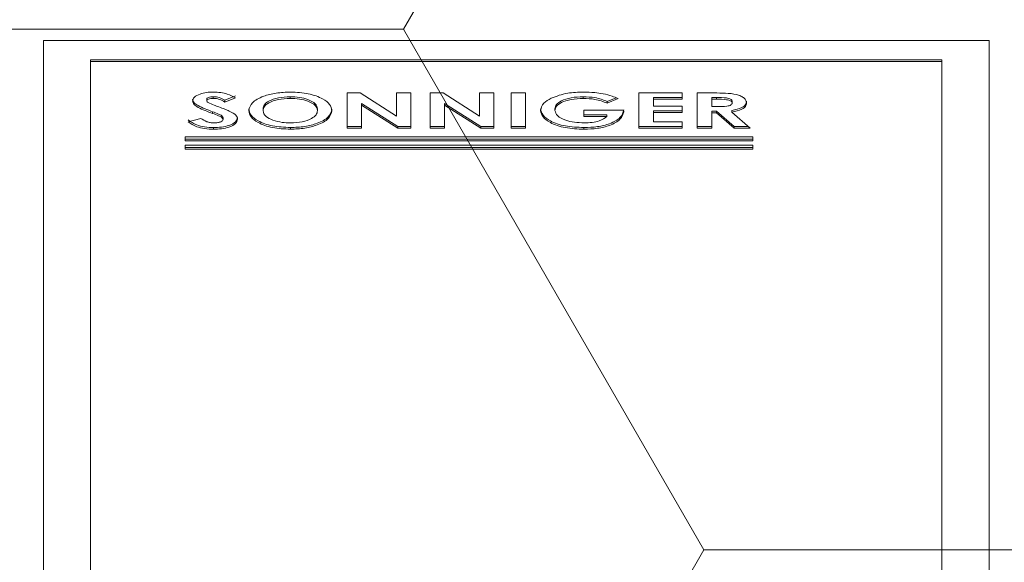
# Model space of a CAD drawing. Header units: millimetres. Extents: x 7483 to 13091, y 8111 to 13871.
# Tile 219 of 256: x 10453.1 to 10458.3, y 9253.05 to 9255.91. Entities that reach past the tile are written whole.
import ezdxf

# ---------------------------------------------------------------- set-up
doc = ezdxf.new("R2010")
doc.units = ezdxf.units.MM
doc.layers.add('_A_WYCIERACZKA', color=7, linetype='Continuous', lineweight=5, true_color=0xa5a5a5)
doc.layers.add('wymiary', color=7, linetype='Continuous', lineweight=5, true_color=0xb2b2b2)
doc.layers.add('_A_ŚLUSARKA WYPEŁNIENIE', color=7, linetype='Continuous', true_color=0x4c4a44)

# ---------------------------------------------------------------- blocks, each defined once
blk = doc.blocks.new('fgdgdgdfg')
at = {"layer": '_A_ŚLUSARKA WYPEŁNIENIE', "lineweight": 9}
h = blk.add_hatch(dxfattribs=at)
h.set_pattern_fill('HONEY', color=0, angle=180)
h.set_pattern_definition([(180, (56132.2607, -3400.6895), (-4.7625, 2.74963064), [3.175, -6.35]), (60, (56132.2607, -3400.6895), (4.76249999, 2.74963066), [3.175, -6.35]), (120, (56132.2607, -3400.6895), (-1e-08, 5.49926131), [-6.35, 3.175])])
h.paths.add_polyline_path([(5818.2291, 11642.9333), (5818.2291, 11484.9333), (6001.2291, 11484.9333), (6001.2291, 11642.9333)])
blk = doc.blocks.new('A$C68926FC6')
at = {"color": 7, "linetype": 'Continuous'}
for p, q in [((719.994, -2.235), (719.994, -57.4)), ((769.994, -57.4), (769.994, -2.235)), ((722.494, -3.338), (722.494, -56.297)), ((767.494, -56.297), (767.494, -3.338)), ((762.494, -51.663), (732.494, -51.663)), ((732.494, -51.663), (732.494, -51.883)), ((762.494, -51.752), (732.494, -51.752)), ((732.494, -51.883), (762.494, -51.883)), ((762.494, -51.883), (762.494, -51.663)), ((762.494, -52.104), (732.494, -52.104)), ((732.494, -52.104), (732.494, -52.325)), ((762.494, -52.194), (732.494, -52.194)), ((732.494, -52.325), (762.494, -52.325)), ((762.494, -52.325), (762.494, -52.104)), ((732.629, -52.766), (733.474, -52.766)), ((733.606, -53.619), (732.629, -52.766)), ((732.732, -52.856), (733.474, -52.856)), ((733.474, -52.766), (734.407, -53.58)), ((733.474, -52.766), (733.474, -52.856)), ((733.474, -52.856), (734.407, -53.67)), ((734.665, -53.58), (734.665, -52.766)), ((734.665, -52.766), (735.424, -52.766)), ((734.665, -52.856), (735.424, -52.856)), ((735.424, -52.766), (735.424, -54.634)), ((736.229, -53.101), (736.229, -52.766)), ((736.229, -52.766), (738.508, -52.766)), ((736.229, -52.856), (738.508, -52.856)), ((738.508, -52.766), (738.508, -54.634)), ((741.418, -52.718), (741.418, -52.808)), ((744.513, -54.634), (744.513, -52.766)), ((744.513, -52.766), (745.273, -52.766)), ((744.513, -52.856), (745.273, -52.856)), ((745.273, -52.766), (745.273, -54.634)), ((746.186, -52.766), (746.876, -52.766)), ((746.186, -54.634), (746.186, -52.766)), ((746.186, -52.856), (746.876, -52.856)), ((746.876, -52.766), (748.791, -53.992)), ((746.876, -52.766), (746.876, -52.856)), ((746.876, -52.856), (748.791, -54.081)), ((748.791, -53.992), (748.791, -52.766)), ((748.791, -52.766), (749.551, -52.766)), ((748.791, -52.856), (749.551, -52.856)), ((749.551, -52.766), (749.551, -54.634)), ((750.573, -52.766), (751.262, -52.766)), ((750.573, -54.634), (750.573, -52.766)), ((750.573, -52.856), (751.262, -52.856)), ((751.262, -52.766), (753.178, -53.992)), ((751.262, -52.766), (751.262, -52.856)), ((751.262, -52.856), (753.178, -54.081)), ((753.178, -53.992), (753.178, -52.766)), ((753.178, -52.766), (753.938, -52.766)), ((753.178, -52.856), (753.938, -52.856)), ((753.938, -52.766), (753.938, -54.634)), ((756.926, -52.718), (756.926, -52.808)), ((760.997, -52.718), (760.997, -52.808)), ((734.407, -53.58), (734.665, -53.58)), ((734.407, -53.58), (734.407, -53.67)), ((734.665, -53.58), (734.665, -53.67)), ((737.748, -53.101), (736.229, -53.101)), ((736.229, -53.604), (737.748, -53.604)), ((736.229, -53.94), (736.229, -53.604)), ((737.748, -53.604), (737.748, -53.101)), ((737.748, -53.604), (737.748, -53.694)), ((740.214, -53.389), (741.429, -53.389)), ((740.214, -53.389), (740.214, -53.479)), ((740.214, -53.479), (741.429, -53.479)), ((741.429, -53.389), (741.429, -53.724)), ((746.946, -53.405), (746.946, -54.634)), ((748.867, -54.634), (746.946, -53.405)), ((751.333, -53.405), (751.333, -54.634)), ((753.253, -54.634), (751.333, -53.405)), ((760.485, -53.23), (760.485, -53.32)), ((761.047, -53.553), (761.047, -53.642)), ((762.331, -53.116), (761.663, -53.293)), ((733.579, -54.108), (733.579, -54.198)), ((733.606, -53.619), (733.606, -53.708)), ((734.665, -53.916), (734.369, -53.916)), ((734.407, -53.67), (734.665, -53.67)), ((734.665, -54.299), (734.665, -53.916)), ((736.229, -53.694), (737.748, -53.694)), ((737.748, -53.94), (736.229, -53.94)), ((737.748, -54.299), (737.748, -53.94)), ((739.319, -53.724), (739.313, -53.644)), ((741.429, -53.724), (739.319, -53.724)), ((739.612, -54.337), (740.187, -54.094)), ((740.187, -54.094), (740.187, -54.184)), ((742.949, -53.71), (742.949, -53.8)), ((748.791, -53.992), (748.791, -54.081)), ((753.178, -53.992), (753.178, -54.081)), ((755.502, -53.699), (755.502, -53.789)), ((758.378, -53.696), (758.378, -53.786)), ((734.406, -54.299), (734.406, -54.389)), ((734.406, -54.299), (734.665, -54.299)), ((734.406, -54.389), (734.665, -54.389)), ((735.424, -54.634), (734.539, -54.634)), ((734.665, -54.299), (734.665, -54.389)), ((736.229, -54.299), (737.748, -54.299)), ((736.229, -54.634), (736.229, -54.299)), ((736.229, -54.389), (737.748, -54.389)), ((738.508, -54.634), (736.229, -54.634)), ((737.748, -54.299), (737.748, -54.389)), ((739.72, -54.381), (740.187, -54.184)), ((741.46, -54.347), (741.46, -54.437)), ((745.273, -54.634), (744.513, -54.634)), ((746.946, -54.634), (746.186, -54.634)), ((749.551, -54.634), (748.867, -54.634)), ((751.333, -54.634), (750.573, -54.634)), ((753.938, -54.634), (753.253, -54.634)), ((756.944, -54.347), (756.944, -54.437)), ((759.834, -54.385), (760.402, -54.155)), ((759.834, -54.474), (760.402, -54.245)), ((760.402, -54.155), (760.402, -54.245)), ((761.011, -54.347), (761.011, -54.437)), ((761.354, -54.224), (761.354, -54.314)), ((722.494, -56.297), (767.494, -56.297)), ((722.494, -56.297), (722.494, -56.386)), ((722.494, -56.386), (767.494, -56.386)), ((767.494, -56.297), (767.494, -56.386)), ((719.994, -57.4), (769.994, -57.4))]:
    blk.add_line(p, q, dxfattribs=at)
for points, knots in [([(739.313, -53.644), (739.355, -53.508), (739.438, -53.236), (739.98, -52.922), (740.685, -52.742), (741.173, -52.726), (741.418, -52.718)], [0, 0, 0, 0, 0.279566, 0.559346, 0.77943, 1, 1, 1, 1]), ([(739.313, -53.734), (739.355, -53.598), (739.438, -53.326), (739.98, -53.012), (740.685, -52.831), (741.173, -52.816), (741.418, -52.808)], [0, 0, 0, 0, 0.279566, 0.559344, 0.77943, 1, 1, 1, 1]), ([(741.402, -53.053), (741.262, -53.057), (740.982, -53.065), (740.512, -53.163), (740.327, -53.303), (740.214, -53.389)], [0, 0, 0, 0, 0.281102, 0.561403, 1, 1, 1, 1]), ([(742.949, -53.71), (742.922, -53.611), (742.867, -53.413), (742.439, -53.198), (741.931, -53.072), (741.578, -53.06), (741.402, -53.053)], [0, 0, 0, 0, 0.279422, 0.559122, 0.779429, 1, 1, 1, 1]), ([(741.418, -52.718), (741.754, -52.733), (742.426, -52.762), (743.193, -53.026), (743.632, -53.361), (743.683, -53.593), (743.709, -53.71)], [0, 0, 0, 0, 0.279928, 0.559154, 0.779575, 1, 1, 1, 1]), ([(741.418, -52.808), (741.754, -52.823), (742.426, -52.852), (743.193, -53.116), (743.632, -53.451), (743.683, -53.683), (743.709, -53.799)], [0, 0, 0, 0, 0.2799287, 0.5591571, 0.7795752, 1, 1, 1, 1]), ([(754.742, -53.695), (754.778, -53.551), (754.85, -53.264), (755.442, -52.946), (756.16, -52.747), (756.671, -52.728), (756.926, -52.718)], [0, 0, 0, 0, 0.279668, 0.559367, 0.779631, 1, 1, 1, 1]), ([(754.742, -53.784), (754.778, -53.641), (754.85, -53.354), (755.442, -53.035), (756.16, -52.837), (756.671, -52.818), (756.926, -52.808)], [0, 0, 0, 0, 0.279669, 0.559367, 0.779632, 1, 1, 1, 1]), ([(756.928, -53.053), (756.715, -53.065), (756.288, -53.087), (755.821, -53.265), (755.542, -53.477), (755.515, -53.625), (755.502, -53.699)], [0, 0, 0, 0, 0.279462, 0.55918, 0.779473, 1, 1, 1, 1]), ([(756.926, -52.718), (757.254, -52.734), (757.912, -52.766), (758.631, -53.037), (759.07, -53.36), (759.116, -53.587), (759.138, -53.701)], [0, 0, 0, 0, 0.2796209, 0.5591789, 0.779557, 1, 1, 1, 1]), ([(756.926, -52.808), (757.254, -52.824), (757.912, -52.856), (758.631, -53.127), (759.07, -53.45), (759.116, -53.677), (759.138, -53.791)], [0, 0, 0, 0, 0.2796213, 0.559182, 0.7795605, 1, 1, 1, 1]), ([(757.858, -53.197), (757.699, -53.151), (757.415, -53.068), (757.077, -53.058), (756.928, -53.053)], [0, 0, 0, 0, 0.559363, 1, 1, 1, 1]), ([(759.726, -53.25), (759.746, -53.168), (759.786, -53.006), (760.136, -52.827), (760.563, -52.731), (760.852, -52.722), (760.997, -52.718)], [0, 0, 0, 0, 0.279624, 0.558955, 0.779224, 1, 1, 1, 1]), ([(759.726, -53.34), (759.746, -53.258), (759.786, -53.095), (760.136, -52.916), (760.563, -52.821), (760.852, -52.812), (760.997, -52.808)], [0, 0, 0, 0, 0.279618, 0.55895, 0.779224, 1, 1, 1, 1]), ([(760.969, -53.053), (760.904, -53.056), (760.773, -53.061), (760.618, -53.105), (760.506, -53.163), (760.492, -53.208), (760.485, -53.23)], [0, 0, 0, 0, 0.2803874, 0.5602453, 0.7804442, 1, 1, 1, 1]), ([(761.663, -53.293), (761.57, -53.228), (761.44, -53.137), (761.173, -53.063), (761.037, -53.057), (760.969, -53.053)], [0, 0, 0, 0, 0.559423, 0.779874, 1, 1, 1, 1]), ([(760.997, -52.718), (761.156, -52.724), (761.475, -52.735), (761.989, -52.863), (762.201, -53.02), (762.331, -53.116)], [0, 0, 0, 0, 0.280476, 0.560401, 1, 1, 1, 1]), ([(760.997, -52.808), (761.156, -52.813), (761.475, -52.824), (761.989, -52.952), (762.201, -53.11), (762.331, -53.206)], [0, 0, 0, 0, 0.280477, 0.560397, 1, 1, 1, 1]), ([(758.378, -53.696), (758.353, -53.588), (758.309, -53.393), (757.996, -53.257), (757.858, -53.197)], [0, 0, 0, 0, 0.559391, 1, 1, 1, 1]), ([(760.163, -53.678), (760.025, -53.609), (759.779, -53.485), (759.742, -53.322), (759.726, -53.25)], [0, 0, 0, 0, 0.5602015, 1, 1, 1, 1]), ([(760.485, -53.23), (760.504, -53.269), (760.541, -53.347), (760.773, -53.447), (760.943, -53.513), (761.047, -53.553)], [0, 0, 0, 0, 0.277784, 0.558344, 1, 1, 1, 1]), ([(760.485, -53.32), (760.504, -53.359), (760.541, -53.436), (760.773, -53.537), (760.943, -53.602), (761.047, -53.642)], [0, 0, 0, 0, 0.2777689, 0.5583271, 1, 1, 1, 1]), ([(761.047, -53.553), (761.318, -53.652), (761.694, -53.791), (762.059, -54.025), (762.095, -54.147), (762.114, -54.208)], [0, 0, 0, 0, 0.56085, 0.780711, 1, 1, 1, 1]), ([(732.819, -54.104), (732.829, -54.044), (732.847, -53.924), (733.088, -53.727), (733.41, -53.66), (733.606, -53.619)], [0, 0, 0, 0, 0.281081, 0.5613, 1, 1, 1, 1]), ([(732.819, -54.193), (732.829, -54.133), (732.847, -54.014), (733.088, -53.817), (733.41, -53.749), (733.606, -53.708)], [0, 0, 0, 0, 0.281084, 0.561305, 1, 1, 1, 1]), ([(734.539, -54.634), (734.339, -54.633), (733.941, -54.631), (733.434, -54.584), (733.118, -54.472), (732.877, -54.327), (732.842, -54.193), (732.819, -54.104)], [0, 0, 0, 0, 0.251176, 0.500641, 0.625881, 0.751184, 1, 1, 1, 1]), ([(734.369, -53.916), (734.195, -53.917), (733.979, -53.918), (733.737, -53.959), (733.64, -53.998), (733.586, -54.051), (733.581, -54.089), (733.579, -54.108)], [0, 0, 0, 0, 0.50015, 0.625278, 0.749985, 0.874843, 1, 1, 1, 1]), ([(733.579, -54.108), (733.583, -54.128), (733.59, -54.166), (733.66, -54.218), (733.76, -54.256), (734.004, -54.303), (734.227, -54.301), (734.406, -54.299)], [0, 0, 0, 0, 0.12491, 0.249817, 0.37488, 0.500004, 1, 1, 1, 1]), ([(740.187, -54.094), (740.393, -54.174), (740.762, -54.317), (741.247, -54.338), (741.46, -54.347)], [0, 0, 0, 0, 0.5595669, 1, 1, 1, 1]), ([(741.46, -54.347), (741.677, -54.337), (742.111, -54.317), (742.601, -54.147), (742.903, -53.935), (742.934, -53.785), (742.949, -53.71)], [0, 0, 0, 0, 0.279802, 0.559424, 0.77964, 1, 1, 1, 1]), ([(741.46, -54.437), (741.677, -54.427), (742.111, -54.407), (742.601, -54.236), (742.903, -54.025), (742.934, -53.875), (742.949, -53.8)], [0, 0, 0, 0, 0.279802, 0.559424, 0.77964, 1, 1, 1, 1]), ([(743.709, -53.71), (743.68, -53.843), (743.627, -54.082), (743.298, -54.272), (743.153, -54.355)], [0, 0, 0, 0, 0.559321, 1, 1, 1, 1]), ([(756.932, -54.682), (756.606, -54.664), (755.953, -54.628), (755.241, -54.356), (754.805, -54.034), (754.763, -53.808), (754.742, -53.695)], [0, 0, 0, 0, 0.279374, 0.559189, 0.77952, 1, 1, 1, 1]), ([(755.502, -53.699), (755.526, -53.794), (755.573, -53.984), (755.962, -54.196), (756.437, -54.327), (756.775, -54.34), (756.944, -54.347)], [0, 0, 0, 0, 0.279757, 0.559452, 0.779662, 1, 1, 1, 1]), ([(755.502, -53.789), (755.526, -53.884), (755.573, -54.073), (755.962, -54.286), (756.437, -54.417), (756.775, -54.43), (756.944, -54.437)], [0, 0, 0, 0, 0.279757, 0.559452, 0.779662, 1, 1, 1, 1]), ([(759.138, -53.701), (759.099, -53.845), (759.02, -54.132), (758.429, -54.455), (757.699, -54.648), (757.188, -54.671), (756.932, -54.682)], [0, 0, 0, 0, 0.279638, 0.559211, 0.779668, 1, 1, 1, 1]), ([(756.944, -54.347), (757.159, -54.336), (757.591, -54.314), (758.067, -54.137), (758.341, -53.921), (758.366, -53.771), (758.378, -53.696)], [0, 0, 0, 0, 0.27959, 0.559104, 0.779354, 1, 1, 1, 1]), ([(756.944, -54.437), (757.159, -54.426), (757.591, -54.404), (758.067, -54.227), (758.341, -54.01), (758.366, -53.861), (758.378, -53.786)], [0, 0, 0, 0, 0.2795929, 0.5591095, 0.7793518, 1, 1, 1, 1]), ([(760.709, -53.894), (760.605, -53.855), (760.419, -53.785), (760.241, -53.711), (760.163, -53.678)], [0, 0, 0, 0, 0.56006, 1, 1, 1, 1]), ([(761.283, -54.135), (761.181, -54.088), (760.997, -54.004), (760.797, -53.928), (760.709, -53.894)], [0, 0, 0, 0, 0.559746, 1, 1, 1, 1]), ([(761.047, -53.642), (761.318, -53.742), (761.694, -53.881), (762.059, -54.115), (762.095, -54.237), (762.114, -54.298)], [0, 0, 0, 0, 0.560846, 0.780709, 1, 1, 1, 1]), ([(733.579, -54.198), (733.583, -54.217), (733.59, -54.256), (733.66, -54.307), (733.76, -54.346), (734.004, -54.393), (734.227, -54.391), (734.406, -54.389)], [0, 0, 0, 0, 0.12491, 0.249817, 0.37488, 0.500004, 1, 1, 1, 1]), ([(740.406, -54.594), (740.242, -54.556), (739.948, -54.487), (739.715, -54.383), (739.612, -54.337)], [0, 0, 0, 0, 0.559414, 1, 1, 1, 1]), ([(740.187, -54.184), (740.393, -54.264), (740.762, -54.407), (741.247, -54.427), (741.46, -54.437)], [0, 0, 0, 0, 0.559574, 1, 1, 1, 1]), ([(741.439, -54.682), (741.24, -54.678), (740.886, -54.67), (740.553, -54.617), (740.406, -54.594)], [0, 0, 0, 0, 0.559856, 1, 1, 1, 1]), ([(743.153, -54.355), (742.876, -54.462), (742.379, -54.653), (741.727, -54.673), (741.439, -54.682)], [0, 0, 0, 0, 0.558599, 1, 1, 1, 1]), ([(761.003, -54.682), (760.872, -54.677), (760.611, -54.666), (760.193, -54.564), (759.97, -54.453), (759.834, -54.385)], [0, 0, 0, 0, 0.279877, 0.559657, 1, 1, 1, 1]), ([(760.402, -54.155), (760.491, -54.206), (760.614, -54.278), (760.84, -54.338), (760.954, -54.344), (761.011, -54.347)], [0, 0, 0, 0, 0.559777, 0.780093, 1, 1, 1, 1]), ([(760.402, -54.245), (760.491, -54.296), (760.614, -54.368), (760.84, -54.428), (760.954, -54.434), (761.011, -54.437)], [0, 0, 0, 0, 0.559777, 0.780093, 1, 1, 1, 1]), ([(762.114, -54.208), (762.094, -54.28), (762.053, -54.422), (761.746, -54.576), (761.383, -54.669), (761.13, -54.678), (761.003, -54.682)], [0, 0, 0, 0, 0.279402, 0.559147, 0.779469, 1, 1, 1, 1]), ([(761.011, -54.347), (761.057, -54.345), (761.149, -54.343), (761.259, -54.312), (761.339, -54.272), (761.349, -54.24), (761.354, -54.224)], [0, 0, 0, 0, 0.280251, 0.560138, 0.780504, 1, 1, 1, 1]), ([(761.011, -54.437), (761.057, -54.435), (761.149, -54.432), (761.259, -54.402), (761.339, -54.362), (761.349, -54.33), (761.354, -54.314)], [0, 0, 0, 0, 0.280247, 0.560102, 0.780507, 1, 1, 1, 1]), ([(761.354, -54.224), (761.349, -54.206), (761.341, -54.174), (761.301, -54.147), (761.283, -54.135)], [0, 0, 0, 0, 0.559235, 1, 1, 1, 1])]:
    blk.add_open_spline(points, degree=3, knots=knots, dxfattribs=at)
blk = doc.blocks.new('c.o. ściany_2024-09-18')
at = {"xscale": 0.1, "yscale": 0.1, "zscale": 0.1, "rotation": 180}
blk.add_blockref('A$C68926FC6', (1795.9344, -2201.3478), dxfattribs=at)

msp = doc.modelspace()

# ---------------------------------------------------------------- block references
at = {"layer": '_A_WYCIERACZKA'}
msp.add_blockref('fgdgdgdfg', (4617.37, -2349.0217), dxfattribs=at)
at = {"layer": 'wymiary'}
msp.add_blockref('c.o. ściany_2024-09-18', (8734.2884, 11451.4122), dxfattribs=at)

doc.saveas('drawing.dxf')
